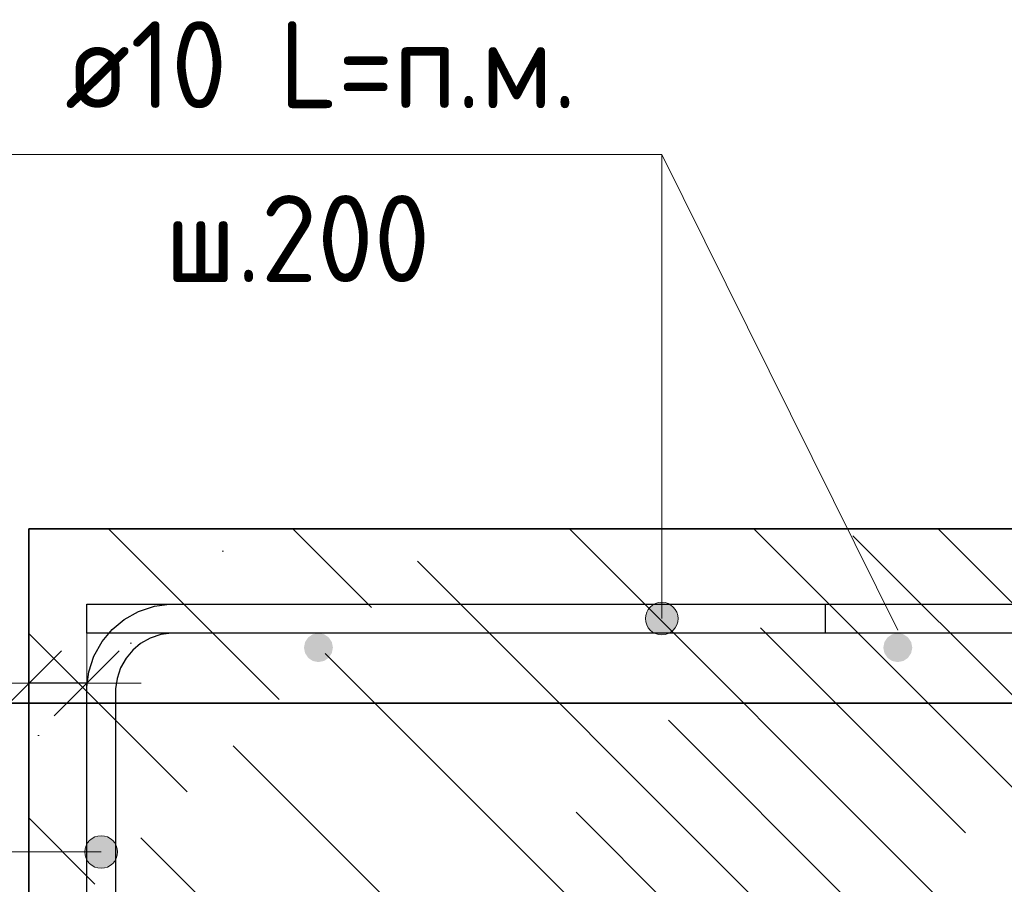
# Model space of a CAD drawing. Header units: metres. Extents: x -38 to 114, y -15 to 21.
# Tile 196 of 244: x 72.164 to 72.504, y 8.409 to 8.708. Entities that reach past the tile are written whole.
import ezdxf

# ---------------------------------------------------------------- set-up
doc = ezdxf.new("R2010")
doc.units = ezdxf.units.M
doc.header["$PDMODE"] = 65
for name, color, linetype, lineweight in [('XR$3$Арм. стержнями верхней зоны', 180, 'Continuous', 35), ('XR$3$Арм.стержн. Арматура края', 96, 'Continuous', 35), ('XR$3$Размерная линия_ общее', 7, 'Continuous', 13), ('XR$4$Арм. стержнями верхней зоны', 180, 'Continuous', 35), ('XR$4$Арм.стержн. Арматура края', 96, 'Continuous', 35), ('XR$4$Размерная линия_ общее', 7, 'Continuous', 13), ('XR$6$Арм. стержнями верхней зоны', 180, 'Continuous', 35), ('XR$6$Арм.стержн. Арматура края', 96, 'Continuous', 35), ('XR$6$Размерная линия_ общее', 7, 'Continuous', 13)]:
    doc.layers.add(name, color=color, linetype=linetype, lineweight=lineweight)
doc.styles.add('ISOCPEUR', font='txt')
doc.dimstyles.new('DIMSTYLE_11', dxfattribs={"dimtxt": 0.033, "dimasz": 0.0375, "dimexe": 0, "dimexo": 0, "dimgap": 0.0165, "dimtad": 2, "dimdec": 0, "dimlfac": 1000, "dimrnd": 1, "dimzin": 12, "dimdsep": 46, "dimtxsty": 'ISOCPEUR', "dimblk1": 'ALL_ML_STRICH', "dimblk2": 'ALL_ML_STRICH', "dimsah": 1, "dimcen": 0, "dimclrd": 7, "dimclre": 256, "dimclrt": 7, "dimadec": 0, "dimazin": 0, "dimtfac": 1, "dimtdec": 0, "dimtix": 1, "dimtmove": 2, "dimatfit": 3, "dimfxl": 0, "dimtvp": 1.2, "dimtzin": 0, "dimlwd": 0, "dimlwe": -3, "dimarcsym": 0})
pattern_1 = [(135, (0, 0), (-0.031819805, -0.031819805), [0.4, -0.05, 0, -0.05]), (135, (-0.01591, -0.01591), (-0.031819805, -0.031819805), [0.8, -0.1, 0.1, -0.1])]

# ---------------------------------------------------------------- blocks, each defined once
blk = doc.blocks.new('ALL_ML_STRICH')
at = {"color": 0, "linetype": 'ByBlock', "lineweight": -2}
for p, q in [((0, -0.5), (0, 0.5)), ((-0.3, -0.3), (0.3, 0.3)), ((-1, 0), (0.5, 0))]:
    blk.add_line(p, q, dxfattribs=at)
blk = doc.blocks.new('*D140')
at = {"layer": 'DEFPOINTS', "color": 7, "linetype": 'Continuous', "lineweight": 13, "transparency": 33554687}
for p in [(72.1875, 8.47857), (72.1875, 8.44358), (72.1675, 8.43858)]:
    blk.add_point(p, dxfattribs=at)
at = {"layer": 'XR$3$Размерная линия_ общее', "color": 253, "linetype": 'Continuous', "lineweight": -2, "true_color": 0xa0a0a0, "transparency": 33554687}
for p, q in [((72.1675, 8.45858), (72.1675, 8.47857)), ((72.1875, 8.46358), (72.1875, 8.47857))]:
    blk.add_line(p, q, dxfattribs=at)
at = {"layer": 'XR$3$Размерная линия_ общее', "color": 7, "linetype": 'Continuous', "lineweight": -2, "transparency": 33554687}
blk.add_line((72.1875, 8.47857), (72.1675, 8.47857), dxfattribs=at)
at = {"layer": 'XR$3$Размерная линия_ общее', "color": 7, "linetype": 'Continuous', "lineweight": 13, "transparency": 33554687, "xscale": 0.0375, "yscale": 0.0375, "zscale": 0.0375}
for p, rotation in [((72.1675, 8.47857), 180), ((72.1875, 8.47857), 360)]:
    blk.add_blockref('ALL_ML_STRICH', p, dxfattribs=dict(at, rotation=rotation))
at = {"layer": 'XR$3$Размерная линия_ общее', "color": 7, "linetype": 'Continuous', "lineweight": 13, "transparency": 33554687, "insert": (72.12208, 8.50257), "char_height": 0.033, "width": 0.066, "attachment_point": 5, "style": 'ISOCPEUR'}
blk.add_mtext('\\A1;{20}', dxfattribs=at)
at = {"layer": 'XR$3$Размерная линия_ общее', "color": 7, "linetype": 'Continuous', "lineweight": 13, "transparency": 33554687, "insert": (72.09879, 8.42451), "char_height": 0.027, "width": 0.00135, "attachment_point": 1, "rotation": 180, "line_spacing_factor": 0.60241, "style": 'ISOCPEUR'}
blk.add_mtext('з.с.', dxfattribs=at)
blk = doc.blocks.new('*D359')
at = {"layer": 'DEFPOINTS', "color": 7, "linetype": 'Continuous', "lineweight": 13, "transparency": 33554687}
for p in [(72.1875, 8.47857), (72.1875, 8.44358), (72.1675, 8.43858)]:
    blk.add_point(p, dxfattribs=at)
at = {"layer": 'XR$4$Размерная линия_ общее', "color": 253, "linetype": 'Continuous', "lineweight": -2, "true_color": 0xa0a0a0, "transparency": 33554687}
for p, q in [((72.1675, 8.45858), (72.1675, 8.47857)), ((72.1875, 8.46358), (72.1875, 8.47857))]:
    blk.add_line(p, q, dxfattribs=at)
at = {"layer": 'XR$4$Размерная линия_ общее', "color": 7, "linetype": 'Continuous', "lineweight": -2, "transparency": 33554687}
blk.add_line((72.1875, 8.47857), (72.1675, 8.47857), dxfattribs=at)
at = {"layer": 'XR$4$Размерная линия_ общее', "color": 7, "linetype": 'Continuous', "lineweight": 13, "transparency": 33554687, "xscale": 0.0375, "yscale": 0.0375, "zscale": 0.0375}
for p, rotation in [((72.1675, 8.47857), 180), ((72.1875, 8.47857), 360)]:
    blk.add_blockref('ALL_ML_STRICH', p, dxfattribs=dict(at, rotation=rotation))
at = {"layer": 'XR$4$Размерная линия_ общее', "color": 7, "linetype": 'Continuous', "lineweight": 13, "transparency": 33554687, "insert": (72.12208, 8.50257), "char_height": 0.033, "width": 0.066, "attachment_point": 5, "style": 'ISOCPEUR'}
blk.add_mtext('\\A1;{20}', dxfattribs=at)
at = {"layer": 'XR$4$Размерная линия_ общее', "color": 7, "linetype": 'Continuous', "lineweight": 13, "transparency": 33554687, "insert": (72.09879, 8.42451), "char_height": 0.027, "width": 0.00135, "attachment_point": 1, "rotation": 180, "line_spacing_factor": 0.60241, "style": 'ISOCPEUR'}
blk.add_mtext('з.с.', dxfattribs=at)
blk = doc.blocks.new('*D824')
at = {"layer": 'DEFPOINTS', "color": 7, "linetype": 'Continuous', "lineweight": 13, "transparency": 33554687}
for p in [(72.1875, 8.47857), (72.1875, 8.44358), (72.1675, 8.43858)]:
    blk.add_point(p, dxfattribs=at)
at = {"layer": 'XR$6$Размерная линия_ общее', "color": 253, "linetype": 'Continuous', "lineweight": -2, "true_color": 0xa0a0a0, "transparency": 33554687}
for p, q in [((72.1675, 8.45858), (72.1675, 8.47857)), ((72.1875, 8.46358), (72.1875, 8.47857))]:
    blk.add_line(p, q, dxfattribs=at)
at = {"layer": 'XR$6$Размерная линия_ общее', "color": 7, "linetype": 'Continuous', "lineweight": -2, "transparency": 33554687}
blk.add_line((72.1875, 8.47857), (72.1675, 8.47857), dxfattribs=at)
at = {"layer": 'XR$6$Размерная линия_ общее', "color": 7, "linetype": 'Continuous', "lineweight": 13, "transparency": 33554687, "xscale": 0.0375, "yscale": 0.0375, "zscale": 0.0375}
for p, rotation in [((72.1675, 8.47857), 180), ((72.1875, 8.47857), 360)]:
    blk.add_blockref('ALL_ML_STRICH', p, dxfattribs=dict(at, rotation=rotation))
at = {"layer": 'XR$6$Размерная линия_ общее', "color": 7, "linetype": 'Continuous', "lineweight": 13, "transparency": 33554687, "insert": (72.12208, 8.50257), "char_height": 0.033, "width": 0.066, "attachment_point": 5, "style": 'ISOCPEUR'}
blk.add_mtext('\\A1;{20}', dxfattribs=at)
at = {"layer": 'XR$6$Размерная линия_ общее', "color": 7, "linetype": 'Continuous', "lineweight": 13, "transparency": 33554687, "insert": (72.09879, 8.42451), "char_height": 0.027, "width": 0.00135, "attachment_point": 1, "rotation": 180, "line_spacing_factor": 0.60241, "style": 'ISOCPEUR'}
blk.add_mtext('з.с.', dxfattribs=at)
blk = doc.blocks.new('*D836')
at = {"layer": 'DEFPOINTS', "color": 7, "linetype": 'Continuous', "lineweight": 13, "transparency": 33554687}
for p in [(72.52503, 8.53188), (72.1875, 8.50588), (72.56502, 8.50588)]:
    blk.add_point(p, dxfattribs=at)
at = {"layer": 'XR$6$Размерная линия_ общее', "color": 253, "linetype": 'Continuous', "lineweight": -2, "true_color": 0xa0a0a0, "transparency": 33554687}
for p, q in [((72.54503, 8.53188), (72.56502, 8.53188)), ((72.2075, 8.50588), (72.56502, 8.50588))]:
    blk.add_line(p, q, dxfattribs=at)
at = {"layer": 'XR$6$Размерная линия_ общее', "color": 7, "linetype": 'Continuous', "lineweight": -2, "transparency": 33554687}
blk.add_line((72.56502, 8.50588), (72.56502, 8.53188), dxfattribs=at)
at = {"layer": 'XR$6$Размерная линия_ общее', "color": 7, "linetype": 'Continuous', "lineweight": 13, "transparency": 33554687, "xscale": 0.0375, "yscale": 0.0375, "zscale": 0.0375}
for p, rotation in [((72.56502, 8.53188), 90), ((72.56502, 8.50588), 270)]:
    blk.add_blockref('ALL_ML_STRICH', p, dxfattribs=dict(at, rotation=rotation))
at = {"layer": 'XR$6$Размерная линия_ общее', "color": 7, "linetype": 'Continuous', "lineweight": 13, "transparency": 33554687, "insert": (72.56456, 8.54924), "char_height": 0.027, "width": 0.00135, "attachment_point": 1, "rotation": 90, "line_spacing_factor": 0.60241, "style": 'ISOCPEUR'}
blk.add_mtext('з.с.', dxfattribs=at)
at = {"layer": 'XR$6$Размерная линия_ общее', "color": 7, "linetype": 'Continuous', "lineweight": 13, "transparency": 33554687, "insert": (72.54102, 8.5696), "char_height": 0.033, "width": 0.066, "attachment_point": 5, "rotation": 90, "style": 'ISOCPEUR'}
blk.add_mtext('\\A1;{26}', dxfattribs=at)

msp = doc.modelspace()

# ---------------------------------------------------------------- hatches: boundary and pattern name
at = {"linetype": 'Continuous', "lineweight": 13, "transparency": 33554687}
h = msp.add_hatch(dxfattribs=at)
h.set_pattern_fill('__________540', scale=0.015, style=0, pattern_type=2)
h.set_pattern_definition(pattern_1)
h.paths.add_polyline_path([(72.1675, 8.53188), (72.1675, 8.33188), (72.75595, 8.33188), (72.75595, 8.53188)], flags=0)
h = msp.add_hatch(dxfattribs=at)
h.set_pattern_fill('__________540', scale=0.015, style=0, pattern_type=2)
h.set_pattern_definition(pattern_1)
h.paths.add_polyline_path([(72.1675, 8.53188), (72.1675, 8.33188), (72.75595, 8.33188), (72.75595, 8.53188)], flags=0)
h = msp.add_hatch(dxfattribs=at)
h.set_pattern_fill('__________540', scale=0.015, style=0, pattern_type=2)
h.set_pattern_definition(pattern_1)
h.paths.add_polyline_path([(72.1675, 8.53188), (72.1675, 8.33188), (72.75595, 8.33188), (72.75595, 8.53188)], flags=0)
at = {"layer": 'XR$3$Арм. стержнями верхней зоны', "linetype": 'Continuous', "lineweight": 13, "transparency": 33554687}
for points in [[(72.38882, 8.50571), (72.3832, 8.50571), (72.38117, 8.50369)], [(72.38882, 8.50571), (72.38117, 8.50369), (72.39085, 8.50369)], [(72.3832, 8.50571), (72.38882, 8.50571), (72.38601, 8.5065)], [(72.39085, 8.50369), (72.38117, 8.50369), (72.38039, 8.50088)], [(72.39085, 8.50369), (72.38039, 8.50088), (72.39164, 8.50088)], [(72.39164, 8.50088), (72.38039, 8.50088), (72.38117, 8.49806)], [(72.39164, 8.50088), (72.38117, 8.49806), (72.39085, 8.49806)], [(72.39085, 8.49806), (72.38117, 8.49806), (72.3832, 8.49604)], [(72.39085, 8.49806), (72.3832, 8.49604), (72.38882, 8.49604)], [(72.38882, 8.49604), (72.3832, 8.49604), (72.38601, 8.49525)]]:
    msp.add_hatch(color=7, dxfattribs=at).paths.add_polyline_path(points)
at = {"layer": 'XR$3$Арм. стержнями верхней зоны', "linetype": 'Continuous', "lineweight": 50, "transparency": 33554687}
for points in [[(72.27251, 8.49088), (72.27212, 8.49279), (72.27104, 8.49441), (72.26942, 8.4955), (72.26751, 8.49588), (72.26559, 8.4955), (72.26397, 8.49441), (72.26289, 8.49279), (72.26251, 8.49088), (72.26289, 8.48896), (72.26397, 8.48734), (72.26559, 8.48626), (72.26751, 8.48588), (72.26942, 8.48626), (72.27104, 8.48734), (72.27212, 8.48896)], [(72.47251, 8.49088), (72.47212, 8.49279), (72.47104, 8.49441), (72.46942, 8.4955), (72.46751, 8.49588), (72.46559, 8.4955), (72.46397, 8.49441), (72.46289, 8.49279), (72.46251, 8.49088), (72.46289, 8.48896), (72.46397, 8.48734), (72.46559, 8.48626), (72.46751, 8.48588), (72.46942, 8.48626), (72.47104, 8.48734), (72.47212, 8.48896)]]:
    msp.add_hatch(color=4, dxfattribs=at).paths.add_polyline_path(points)
at = {"layer": 'XR$3$Арм.стержн. Арматура края', "linetype": 'Continuous', "lineweight": 13, "transparency": 33554687}
for points in [[(72.18767, 8.41754), (72.18767, 8.42317), (72.18688, 8.42035)], [(72.18767, 8.42317), (72.18969, 8.41552), (72.18969, 8.42519)], [(72.18767, 8.42317), (72.18767, 8.41754), (72.18969, 8.41552)], [(72.18969, 8.42519), (72.1925, 8.41473), (72.1925, 8.42598)], [(72.18969, 8.42519), (72.18969, 8.41552), (72.1925, 8.41473)], [(72.1925, 8.42598), (72.1925, 8.41473), (72.19532, 8.41552)], [(72.1925, 8.42598), (72.19532, 8.41552), (72.19532, 8.42519)], [(72.19532, 8.42519), (72.19532, 8.41552), (72.19734, 8.41754)], [(72.19532, 8.42519), (72.19734, 8.41754), (72.19734, 8.42317)], [(72.19734, 8.42317), (72.19734, 8.41754), (72.19813, 8.42035)]]:
    msp.add_hatch(color=7, dxfattribs=at).paths.add_polyline_path(points)
at = {"layer": 'XR$4$Арм. стержнями верхней зоны', "linetype": 'Continuous', "lineweight": 13, "transparency": 33554687}
for points in [[(72.38882, 8.50571), (72.3832, 8.50571), (72.38117, 8.50369)], [(72.38882, 8.50571), (72.38117, 8.50369), (72.39085, 8.50369)], [(72.3832, 8.50571), (72.38882, 8.50571), (72.38601, 8.5065)], [(72.39085, 8.50369), (72.38117, 8.50369), (72.38039, 8.50088)], [(72.39085, 8.50369), (72.38039, 8.50088), (72.39164, 8.50088)], [(72.39164, 8.50088), (72.38039, 8.50088), (72.38117, 8.49806)], [(72.39164, 8.50088), (72.38117, 8.49806), (72.39085, 8.49806)], [(72.39085, 8.49806), (72.38117, 8.49806), (72.3832, 8.49604)], [(72.39085, 8.49806), (72.3832, 8.49604), (72.38882, 8.49604)], [(72.38882, 8.49604), (72.3832, 8.49604), (72.38601, 8.49525)]]:
    msp.add_hatch(color=7, dxfattribs=at).paths.add_polyline_path(points)
at = {"layer": 'XR$4$Арм. стержнями верхней зоны', "linetype": 'Continuous', "lineweight": 50, "transparency": 33554687}
for points in [[(72.27251, 8.49088), (72.27212, 8.49279), (72.27104, 8.49441), (72.26942, 8.4955), (72.26751, 8.49588), (72.26559, 8.4955), (72.26397, 8.49441), (72.26289, 8.49279), (72.26251, 8.49088), (72.26289, 8.48896), (72.26397, 8.48734), (72.26559, 8.48626), (72.26751, 8.48588), (72.26942, 8.48626), (72.27104, 8.48734), (72.27212, 8.48896)], [(72.47251, 8.49088), (72.47212, 8.49279), (72.47104, 8.49441), (72.46942, 8.4955), (72.46751, 8.49588), (72.46559, 8.4955), (72.46397, 8.49441), (72.46289, 8.49279), (72.46251, 8.49088), (72.46289, 8.48896), (72.46397, 8.48734), (72.46559, 8.48626), (72.46751, 8.48588), (72.46942, 8.48626), (72.47104, 8.48734), (72.47212, 8.48896)]]:
    msp.add_hatch(color=4, dxfattribs=at).paths.add_polyline_path(points)
at = {"layer": 'XR$4$Арм.стержн. Арматура края', "linetype": 'Continuous', "lineweight": 13, "transparency": 33554687}
for points in [[(72.18767, 8.41754), (72.18767, 8.42317), (72.18688, 8.42035)], [(72.18767, 8.42317), (72.18969, 8.41552), (72.18969, 8.42519)], [(72.18767, 8.42317), (72.18767, 8.41754), (72.18969, 8.41552)], [(72.18969, 8.42519), (72.1925, 8.41473), (72.1925, 8.42598)], [(72.18969, 8.42519), (72.18969, 8.41552), (72.1925, 8.41473)], [(72.1925, 8.42598), (72.1925, 8.41473), (72.19532, 8.41552)], [(72.1925, 8.42598), (72.19532, 8.41552), (72.19532, 8.42519)], [(72.19532, 8.42519), (72.19532, 8.41552), (72.19734, 8.41754)], [(72.19532, 8.42519), (72.19734, 8.41754), (72.19734, 8.42317)], [(72.19734, 8.42317), (72.19734, 8.41754), (72.19813, 8.42035)]]:
    msp.add_hatch(color=7, dxfattribs=at).paths.add_polyline_path(points)
at = {"layer": 'XR$6$Арм. стержнями верхней зоны', "linetype": 'Continuous', "lineweight": 13, "transparency": 33554687}
for points in [[(72.38882, 8.50571), (72.3832, 8.50571), (72.38117, 8.50369)], [(72.38882, 8.50571), (72.38117, 8.50369), (72.39085, 8.50369)], [(72.3832, 8.50571), (72.38882, 8.50571), (72.38601, 8.5065)], [(72.39085, 8.50369), (72.38117, 8.50369), (72.38039, 8.50088)], [(72.39085, 8.50369), (72.38039, 8.50088), (72.39164, 8.50088)], [(72.39164, 8.50088), (72.38039, 8.50088), (72.38117, 8.49806)], [(72.39164, 8.50088), (72.38117, 8.49806), (72.39085, 8.49806)], [(72.39085, 8.49806), (72.38117, 8.49806), (72.3832, 8.49604)], [(72.39085, 8.49806), (72.3832, 8.49604), (72.38882, 8.49604)], [(72.38882, 8.49604), (72.3832, 8.49604), (72.38601, 8.49525)]]:
    msp.add_hatch(color=7, dxfattribs=at).paths.add_polyline_path(points)
at = {"layer": 'XR$6$Арм. стержнями верхней зоны', "linetype": 'Continuous', "lineweight": 50, "transparency": 33554687}
for points in [[(72.27251, 8.49088), (72.27212, 8.49279), (72.27104, 8.49441), (72.26942, 8.4955), (72.26751, 8.49588), (72.26559, 8.4955), (72.26397, 8.49441), (72.26289, 8.49279), (72.26251, 8.49088), (72.26289, 8.48896), (72.26397, 8.48734), (72.26559, 8.48626), (72.26751, 8.48588), (72.26942, 8.48626), (72.27104, 8.48734), (72.27212, 8.48896)], [(72.47251, 8.49088), (72.47212, 8.49279), (72.47104, 8.49441), (72.46942, 8.4955), (72.46751, 8.49588), (72.46559, 8.4955), (72.46397, 8.49441), (72.46289, 8.49279), (72.46251, 8.49088), (72.46289, 8.48896), (72.46397, 8.48734), (72.46559, 8.48626), (72.46751, 8.48588), (72.46942, 8.48626), (72.47104, 8.48734), (72.47212, 8.48896)]]:
    msp.add_hatch(color=4, dxfattribs=at).paths.add_polyline_path(points)
at = {"layer": 'XR$6$Арм.стержн. Арматура края', "linetype": 'Continuous', "lineweight": 13, "transparency": 33554687}
for points in [[(72.18767, 8.41754), (72.18767, 8.42317), (72.18688, 8.42035)], [(72.18767, 8.42317), (72.18969, 8.41552), (72.18969, 8.42519)], [(72.18767, 8.42317), (72.18767, 8.41754), (72.18969, 8.41552)], [(72.18969, 8.42519), (72.1925, 8.41473), (72.1925, 8.42598)], [(72.18969, 8.42519), (72.18969, 8.41552), (72.1925, 8.41473)], [(72.1925, 8.42598), (72.1925, 8.41473), (72.19532, 8.41552)], [(72.1925, 8.42598), (72.19532, 8.41552), (72.19532, 8.42519)], [(72.19532, 8.42519), (72.19532, 8.41552), (72.19734, 8.41754)], [(72.19532, 8.42519), (72.19734, 8.41754), (72.19734, 8.42317)], [(72.19734, 8.42317), (72.19734, 8.41754), (72.19813, 8.42035)]]:
    msp.add_hatch(color=7, dxfattribs=at).paths.add_polyline_path(points)

# ---------------------------------------------------------------- linework, layer by layer
at = {"color": 7, "linetype": 'Continuous', "lineweight": 13, "transparency": 33554687}
for p, q in [((72.46751, 8.49688), (72.38601, 8.66104)), ((72.46751, 8.49688), (72.38601, 8.66104)), ((72.46751, 8.49688), (72.38601, 8.66104)), ((72.1675, 8.47857), (72.0985, 8.47857)), ((72.1675, 8.47857), (72.0985, 8.47857)), ((72.1675, 8.47857), (72.0985, 8.47857)), ((86.41979, 8.47171), (67.91979, 8.47171))]:
    msp.add_line(p, q, dxfattribs=at)
at = {"color": 7, "linetype": 'Continuous', "lineweight": 35, "transparency": 33554687}
for p, q in [((72.1675, 8.53188), (72.1675, 8.33188)), ((72.75595, 8.53188), (72.1675, 8.53188)), ((72.1675, 8.53188), (72.1675, 8.33188)), ((72.75595, 8.53188), (72.1675, 8.53188)), ((72.1675, 8.53188), (72.1675, 8.33188)), ((72.75595, 8.53188), (72.1675, 8.53188)), ((67.91979, 8.47171), (86.41979, 8.47171))]:
    msp.add_line(p, q, dxfattribs=at)
at = {"layer": 'XR$3$Арм. стержнями верхней зоны', "color": 7, "linetype": 'Continuous', "lineweight": 13, "transparency": 33554687}
for p, q in [((72.16001, 8.66104), (72.38601, 8.66104)), ((72.38601, 8.66104), (72.38601, 8.50088)), ((72.38601, 8.5065), (72.38601, 8.5065)), ((72.38039, 8.50088), (72.38039, 8.50088)), ((72.39164, 8.50088), (72.39164, 8.50088)), ((72.38601, 8.49525), (72.38601, 8.49525))]:
    msp.add_line(p, q, dxfattribs=at)
at = {"layer": 'XR$3$Арм. стержнями верхней зоны', "color": 4, "linetype": 'Continuous', "lineweight": 25, "transparency": 33554687}
for points in [[(72.76095, 8.49588), (72.1875, 8.49588), (72.1875, 8.50588), (72.76095, 8.50588), (72.76095, 8.49588)], [(72.76095, 8.49588), (72.44251, 8.49588), (72.44251, 8.50588), (72.76095, 8.50588), (72.76095, 8.49588)]]:
    msp.add_lwpolyline(points, dxfattribs=at)
at = {"layer": 'XR$3$Арм. стержнями верхней зоны', "color": 7, "linetype": 'Continuous', "lineweight": 13, "transparency": 33554687}
msp.add_circle((72.38601, 8.50088), 0.00563, dxfattribs=at)
at = {"layer": 'XR$3$Арм.стержн. Арматура края', "color": 7, "linetype": 'Continuous', "lineweight": 13, "transparency": 33554687}
for p, q in [((72.1925, 8.42598), (72.1925, 8.42598)), ((72.08057, 8.42035), (72.1925, 8.42035)), ((72.18688, 8.42035), (72.18688, 8.42035)), ((72.19813, 8.42035), (72.19813, 8.42035)), ((72.1925, 8.41473), (72.1925, 8.41473))]:
    msp.add_line(p, q, dxfattribs=at)
at = {"layer": 'XR$3$Арм.стержн. Арматура края', "color": 4, "linetype": 'Continuous', "lineweight": 25, "transparency": 33554687}
for points in [[(72.6875, 8.37188), (72.21607, 8.37188), (72.21085, 8.3726), (72.20541, 8.3744), (72.20041, 8.3772), (72.19628, 8.38065), (72.19283, 8.38478), (72.19002, 8.38979), (72.18823, 8.39523), (72.1875, 8.40044), (72.1875, 8.47731), (72.18823, 8.48253), (72.19002, 8.48797), (72.19283, 8.49298), (72.19628, 8.4971), (72.20041, 8.50055), (72.20541, 8.50336), (72.21085, 8.50515), (72.21607, 8.50588), (72.6875, 8.50588)], [(72.6875, 8.49588), (72.21676, 8.49588), (72.21313, 8.49537), (72.20946, 8.49416), (72.2061, 8.49228), (72.20338, 8.49001), (72.2011, 8.48728), (72.19922, 8.48392), (72.19801, 8.48026), (72.1975, 8.47662), (72.1975, 8.40113), (72.19801, 8.3975), (72.19922, 8.39383), (72.2011, 8.39048), (72.20338, 8.38775), (72.2061, 8.38547), (72.20946, 8.38359), (72.21313, 8.38238), (72.21676, 8.38188), (72.6875, 8.38188)]]:
    msp.add_lwpolyline(points, dxfattribs=at)
at = {"layer": 'XR$3$Арм.стержн. Арматура края', "color": 7, "linetype": 'Continuous', "lineweight": 13, "transparency": 33554687}
msp.add_circle((72.1925, 8.42035), 0.00563, dxfattribs=at)
at = {"layer": 'XR$4$Арм. стержнями верхней зоны', "color": 7, "linetype": 'Continuous', "lineweight": 13, "transparency": 33554687}
for p, q in [((72.16001, 8.66104), (72.38601, 8.66104)), ((72.38601, 8.66104), (72.38601, 8.50088)), ((72.38601, 8.5065), (72.38601, 8.5065)), ((72.38039, 8.50088), (72.38039, 8.50088)), ((72.39164, 8.50088), (72.39164, 8.50088)), ((72.38601, 8.49525), (72.38601, 8.49525))]:
    msp.add_line(p, q, dxfattribs=at)
at = {"layer": 'XR$4$Арм. стержнями верхней зоны', "color": 4, "linetype": 'Continuous', "lineweight": 25, "transparency": 33554687}
for points in [[(72.76095, 8.49588), (72.1875, 8.49588), (72.1875, 8.50588), (72.76095, 8.50588), (72.76095, 8.49588)], [(72.76095, 8.49588), (72.44251, 8.49588), (72.44251, 8.50588), (72.76095, 8.50588), (72.76095, 8.49588)]]:
    msp.add_lwpolyline(points, dxfattribs=at)
at = {"layer": 'XR$4$Арм. стержнями верхней зоны', "color": 7, "linetype": 'Continuous', "lineweight": 13, "transparency": 33554687}
msp.add_circle((72.38601, 8.50088), 0.00563, dxfattribs=at)
at = {"layer": 'XR$4$Арм.стержн. Арматура края', "color": 7, "linetype": 'Continuous', "lineweight": 13, "transparency": 33554687}
for p, q in [((72.1925, 8.42598), (72.1925, 8.42598)), ((72.08057, 8.42035), (72.1925, 8.42035)), ((72.18688, 8.42035), (72.18688, 8.42035)), ((72.19813, 8.42035), (72.19813, 8.42035)), ((72.1925, 8.41473), (72.1925, 8.41473))]:
    msp.add_line(p, q, dxfattribs=at)
at = {"layer": 'XR$4$Арм.стержн. Арматура края', "color": 4, "linetype": 'Continuous', "lineweight": 25, "transparency": 33554687}
for points in [[(72.6875, 8.37188), (72.21607, 8.37188), (72.21085, 8.3726), (72.20541, 8.3744), (72.20041, 8.3772), (72.19628, 8.38065), (72.19283, 8.38478), (72.19002, 8.38979), (72.18823, 8.39523), (72.1875, 8.40044), (72.1875, 8.47731), (72.18823, 8.48253), (72.19002, 8.48797), (72.19283, 8.49298), (72.19628, 8.4971), (72.20041, 8.50055), (72.20541, 8.50336), (72.21085, 8.50515), (72.21607, 8.50588), (72.6875, 8.50588)], [(72.6875, 8.49588), (72.21676, 8.49588), (72.21313, 8.49537), (72.20946, 8.49416), (72.2061, 8.49228), (72.20338, 8.49001), (72.2011, 8.48728), (72.19922, 8.48392), (72.19801, 8.48026), (72.1975, 8.47662), (72.1975, 8.40113), (72.19801, 8.3975), (72.19922, 8.39383), (72.2011, 8.39048), (72.20338, 8.38775), (72.2061, 8.38547), (72.20946, 8.38359), (72.21313, 8.38238), (72.21676, 8.38188), (72.6875, 8.38188)]]:
    msp.add_lwpolyline(points, dxfattribs=at)
at = {"layer": 'XR$4$Арм.стержн. Арматура края', "color": 7, "linetype": 'Continuous', "lineweight": 13, "transparency": 33554687}
msp.add_circle((72.1925, 8.42035), 0.00563, dxfattribs=at)
at = {"layer": 'XR$6$Арм. стержнями верхней зоны', "color": 7, "linetype": 'Continuous', "lineweight": 13, "transparency": 33554687}
for p, q in [((72.16001, 8.66104), (72.38601, 8.66104)), ((72.38601, 8.66104), (72.38601, 8.50088)), ((72.38601, 8.5065), (72.38601, 8.5065)), ((72.38039, 8.50088), (72.38039, 8.50088)), ((72.39164, 8.50088), (72.39164, 8.50088)), ((72.38601, 8.49525), (72.38601, 8.49525))]:
    msp.add_line(p, q, dxfattribs=at)
at = {"layer": 'XR$6$Арм. стержнями верхней зоны', "color": 4, "linetype": 'Continuous', "lineweight": 25, "transparency": 33554687}
for points in [[(72.76095, 8.49588), (72.1875, 8.49588), (72.1875, 8.50588), (72.76095, 8.50588), (72.76095, 8.49588)], [(72.76095, 8.49588), (72.44251, 8.49588), (72.44251, 8.50588), (72.76095, 8.50588), (72.76095, 8.49588)]]:
    msp.add_lwpolyline(points, dxfattribs=at)
at = {"layer": 'XR$6$Арм. стержнями верхней зоны', "color": 7, "linetype": 'Continuous', "lineweight": 13, "transparency": 33554687}
msp.add_circle((72.38601, 8.50088), 0.00563, dxfattribs=at)
at = {"layer": 'XR$6$Арм.стержн. Арматура края', "color": 7, "linetype": 'Continuous', "lineweight": 13, "transparency": 33554687}
for p, q in [((72.1925, 8.42598), (72.1925, 8.42598)), ((72.08057, 8.42035), (72.1925, 8.42035)), ((72.18688, 8.42035), (72.18688, 8.42035)), ((72.19813, 8.42035), (72.19813, 8.42035)), ((72.1925, 8.41473), (72.1925, 8.41473))]:
    msp.add_line(p, q, dxfattribs=at)
at = {"layer": 'XR$6$Арм.стержн. Арматура края', "color": 4, "linetype": 'Continuous', "lineweight": 25, "transparency": 33554687}
for points in [[(72.6875, 8.37188), (72.21607, 8.37188), (72.21085, 8.3726), (72.20541, 8.3744), (72.20041, 8.3772), (72.19628, 8.38065), (72.19283, 8.38478), (72.19002, 8.38979), (72.18823, 8.39523), (72.1875, 8.40044), (72.1875, 8.47731), (72.18823, 8.48253), (72.19002, 8.48797), (72.19283, 8.49298), (72.19628, 8.4971), (72.20041, 8.50055), (72.20541, 8.50336), (72.21085, 8.50515), (72.21607, 8.50588), (72.6875, 8.50588)], [(72.6875, 8.49588), (72.21676, 8.49588), (72.21313, 8.49537), (72.20946, 8.49416), (72.2061, 8.49228), (72.20338, 8.49001), (72.2011, 8.48728), (72.19922, 8.48392), (72.19801, 8.48026), (72.1975, 8.47662), (72.1975, 8.40113), (72.19801, 8.3975), (72.19922, 8.39383), (72.2011, 8.39048), (72.20338, 8.38775), (72.2061, 8.38547), (72.20946, 8.38359), (72.21313, 8.38238), (72.21676, 8.38188), (72.6875, 8.38188)]]:
    msp.add_lwpolyline(points, dxfattribs=at)
at = {"layer": 'XR$6$Арм.стержн. Арматура края', "color": 7, "linetype": 'Continuous', "lineweight": 13, "transparency": 33554687}
msp.add_circle((72.1925, 8.42035), 0.00563, dxfattribs=at)

# ---------------------------------------------------------------- texts
at = {"layer": 'XR$3$Арм. стержнями верхней зоны', "color": 7, "linetype": 'Continuous', "lineweight": 25, "transparency": 33554687, "char_height": 0.03, "attachment_point": 7, "style": 'ISOCPEUR'}
for s, insert, width in [('\\W0.94;ø10 L=п.м.', (72.18001, 8.67704), 0.1999832), ('\\W0.95;ш.200 ', (72.21451, 8.61704), 0.1311995)]:
    msp.add_mtext(s, dxfattribs=dict(at, insert=insert, width=width))
at = {"layer": 'XR$4$Арм. стержнями верхней зоны', "color": 7, "linetype": 'Continuous', "lineweight": 25, "transparency": 33554687, "char_height": 0.03, "attachment_point": 7, "style": 'ISOCPEUR'}
for s, insert, width in [('\\W0.94;ø10 L=п.м.', (72.18001, 8.67704), 0.1999832), ('\\W0.95;ш.200 ', (72.21451, 8.61704), 0.1311995)]:
    msp.add_mtext(s, dxfattribs=dict(at, insert=insert, width=width))
at = {"layer": 'XR$6$Арм. стержнями верхней зоны', "color": 7, "linetype": 'Continuous', "lineweight": 25, "transparency": 33554687, "char_height": 0.03, "attachment_point": 7, "style": 'ISOCPEUR'}
for s, insert, width in [('\\W0.94;ø10 L=п.м.', (72.18001, 8.67704), 0.1999832), ('\\W0.95;ш.200 ', (72.21451, 8.61704), 0.1311995)]:
    msp.add_mtext(s, dxfattribs=dict(at, insert=insert, width=width))

# ---------------------------------------------------------------- dimensions: what is measured, and where the dimension line sits
at = {"layer": 'XR$3$Размерная линия_ общее', "color": 7, "linetype": 'Continuous', "lineweight": 13, "transparency": 33554687}
dim = msp.add_linear_dim(base=(72.1675, 8.47857), p1=(72.1875, 8.46358), p2=(72.1675, 8.45858), angle=180, text='<>\\Xз.с.', dimstyle='DIMSTYLE_11', override={"dimpost": '<>', "dimclrd": 7, "dimclre": 253, "dimclrt": 7, "dimlwd": 0, "dimlwe": 65533}, dxfattribs=at)
dim.commit()
dim.dimension.update_dxf_attribs({"geometry": '*D140', "text_midpoint": (72.12208, 8.50257), "dimtype": 160})
at = {"layer": 'XR$4$Размерная линия_ общее', "color": 7, "linetype": 'Continuous', "lineweight": 13, "transparency": 33554687}
dim = msp.add_linear_dim(base=(72.1675, 8.47857), p1=(72.1875, 8.46358), p2=(72.1675, 8.45858), angle=180, text='<>\\Xз.с.', dimstyle='DIMSTYLE_11', override={"dimpost": '<>', "dimclrd": 7, "dimclre": 253, "dimclrt": 7, "dimlwd": 0, "dimlwe": 65533}, dxfattribs=at)
dim.commit()
dim.dimension.update_dxf_attribs({"geometry": '*D359', "text_midpoint": (72.12208, 8.50257), "dimtype": 160})
at = {"layer": 'XR$6$Размерная линия_ общее', "color": 7, "linetype": 'Continuous', "lineweight": 13, "transparency": 33554687}
for base, p1, p2, angle, picture, middle in [((72.56502, 8.53188), (72.2075, 8.50588), (72.54503, 8.53188), 90, '*D836', (72.54102, 8.5696)), ((72.1675, 8.47857), (72.1875, 8.46358), (72.1675, 8.45858), 180, '*D824', (72.12208, 8.50257))]:
    dim = msp.add_linear_dim(base=base, p1=p1, p2=p2, angle=angle, text='<>\\Xз.с.', dimstyle='DIMSTYLE_11', override={"dimpost": '<>', "dimclrd": 7, "dimclre": 253, "dimclrt": 7, "dimlwd": 0, "dimlwe": 65533}, dxfattribs=at)
    dim.commit()
    dim.dimension.update_dxf_attribs({"geometry": picture, "text_midpoint": middle, "dimtype": 160})

doc.saveas('drawing.dxf')
